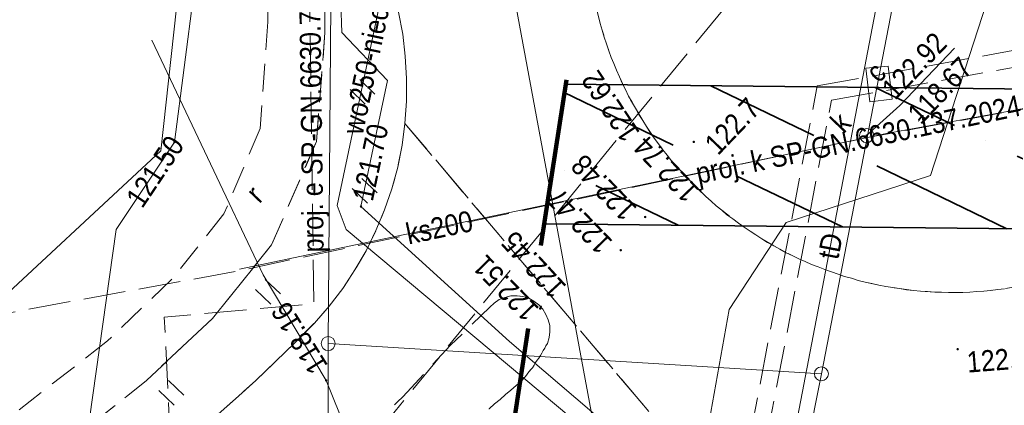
# Model space of a CAD drawing. Extents: x 0 to 6443539, y 0 to 5655063.
# Tile 30 of 64: x 6441092 to 6441127, y 5654633 to 5654646. Entities that reach past the tile are written whole.
import ezdxf
from ezdxf.enums import TextEntityAlignment as Align

# ---------------------------------------------------------------- set-up
doc = ezdxf.new("R2010")
doc.units = 0
doc.header["$MEASUREMENT"] = 0
for name, pattern in [('1.0_0.5', [1.5, 1, -0.5]), ('1.5_0.5', [2, 1.5, -0.5]), ('2', [0.9, 0.6, -0.3]), ('219-500', [0]), ('PRZER3-1', [4, 3, -1])]:
    doc.linetypes.add(name, pattern=pattern)
doc.layers.get('0').update_dxf_attribs({"color": 2, "linetype": 'CONTINUOUS', "lineweight": 5})
for name, color, linetype in [('202-punkt graniczny', 7, 'CONTINUOUS'), ('218-kontur użytku gruntowego', 7, 'CONTINUOUS'), ('219-działka ewidencyjna', 7, 'CONTINUOUS'), ('droga dla rowerów', 7, 'CONTINUOUS'), ('droga dla rowerów-Atr17', 7, 'CONTINUOUS'), ('jezdnia', 7, 'CONTINUOUS'), ('komora podziemna - ob. projektowany', 7, 'CONTINUOUS'), ('komora podziemna - ob. projektowany-Atr17', 7, 'CONTINUOUS'), ('krawężnik', 7, 'CONTINUOUS'), ('pikieta naturalna', 7, 'CONTINUOUS'), ('pikieta naturalna-Atr2', 7, 'CONTINUOUS'), ('pikieta sztuczna', 7, 'CONTINUOUS'), ('pikieta sztuczna-Atr2', 7, 'CONTINUOUS'), ('przewód ciepłowniczy - ob. projektowany', 7, 'CONTINUOUS'), ('przewód elektroenergetyczny podziemny', 7, 'CONTINUOUS'), ('przewód elektroenergetyczny podziemny - ob. projektowany', 7, 'CONTINUOUS'), ('przewód elektroenergetyczny podziemny - ob. projektowany-Atr1', 7, 'CONTINUOUS'), ('przewód kanalizacyjny', 7, 'CONTINUOUS'), ('przewód kanalizacyjny - ob. projektowany', 7, 'CONTINUOUS'), ('przewód kanalizacyjny - ob. projektowany-Atr1', 7, 'CONTINUOUS'), ('przewód kanalizacyjny-Atr1', 7, 'CONTINUOUS'), ('przewód telekomunikacyjny podziemny', 7, 'CONTINUOUS'), ('przewód telekomunikacyjny podziemny-Atr1', 7, 'CONTINUOUS'), ('przewód wodociągowy', 7, 'CONTINUOUS'), ('przewód wodociągowy-Atr1', 7, 'CONTINUOUS'), ('rzedna', 7, 'CONTINUOUS'), ('rzedna-Atr2', 7, 'CONTINUOUS'), ('rzedna-Atr3', 7, 'CONTINUOUS'), ('trawnik', 7, 'CONTINUOUS'), ('właz do komory lub kanału - okrągły', 7, 'CONTINUOUS'), ('właz do komory lub kanału - okrągły-Atr17', 7, 'CONTINUOUS'), ('Zakres', 7, 'CONTINUOUS')]:
    doc.layers.add(name, color=color, linetype=linetype)
doc.layers.add('z - MPZT', color=121, linetype='PRZER3-1', lineweight=18)
doc.styles.add('MapaZas', font='geodezja.shx', dxfattribs={"width": 0.9})

# ---------------------------------------------------------------- blocks, each defined once
blk = doc.blocks.new('202')
at = {"color": 0, "linetype": 'Continuous', "lineweight": 0}
blk.add_circle((0, 0), 0.25, dxfattribs=at)
blk = doc.blocks.new('PW01')
at = {"linetype": 'Continuous', "lineweight": 13}
h = blk.add_hatch(color=0, dxfattribs=at)
edge = h.paths.add_edge_path()
edge.add_arc((0, 0), 0.045, 0, 360)
blk = doc.blocks.new('US22')
at = {"color": 0, "linetype": 'Continuous', "lineweight": 13}
blk.add_circle((0, 0), 0.25, dxfattribs=at)
blk = doc.blocks.new('TU04')
at = {"color": 0, "linetype": 'Continuous', "lineweight": 13}
for p, q in [((0, 0), (0, 0.75)), ((0.5, 0), (0.5, 0.75))]:
    blk.add_line(p, q, dxfattribs=at)

msp = doc.modelspace()

# ---------------------------------------------------------------- hatches: boundary and pattern name
at = {"layer": 'z - MPZT', "linetype": 'Continuous', "lineweight": 35}
h = msp.add_hatch(dxfattribs=at)
h.set_pattern_fill('ANSI36', color=0, scale=20, angle=109.2412)
h.set_pattern_definition([(154.241157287, (6070863.0215, -2908402.006), (-5.0267220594, -0.35027180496), [6.25, -1.25, 0, -1.25])])
h.paths.add_polyline_path([(6441110.278, 5654639.135), (6441111.013, 5654644.128), (6441152.573, 5654643.692), (6441154.577, 5654595.076), (6441149.565, 5654595.254), (6441147.773, 5654638.742)])

# ---------------------------------------------------------------- linework, layer by layer
at = {"layer": '218-kontur użytku gruntowego', "color": 0, "linetype": 'Continuous', "lineweight": 13, "flags": 128}
for points in [[(6441102.549, 5654634.86), (6441102.799, 5654666.714)], [(6441102.799, 5654666.714), (6441102.549, 5654634.86)], [(6441098.047, 5654655.245), (6441096.564, 5654641.753)], [(6441096.564, 5654641.753), (6441089.915, 5654635.576)], [(6441120.19, 5654633.778), (6441102.549, 5654634.86)], [(6441102.549, 5654634.86), (6441120.19, 5654633.778)], [(6441117.575, 5654620.623), (6441120.19, 5654633.778)], [(6441120.19, 5654633.778), (6441117.575, 5654620.623)]]:
    msp.add_lwpolyline(points, dxfattribs=at)
at = {"layer": '219-działka ewidencyjna', "color": 0, "linetype": '219-500', "lineweight": 13, "flags": 128}
for points in [[(6441102.549, 5654634.86), (6441102.799, 5654666.714)], [(6441125.597, 5654661.705), (6441120.19, 5654633.778)], [(6441102.549, 5654634.86), (6441102.558, 5654627.9)], [(6441120.19, 5654633.778), (6441102.549, 5654634.86)], [(6441120.19, 5654633.778), (6441117.575, 5654620.623)]]:
    msp.add_lwpolyline(points, dxfattribs=at)
at = {"layer": 'droga dla rowerów', "color": 0, "linetype": '1.0_0.5', "lineweight": 13}
for points in [[(6441115.598, 5654672.96), (6441114.21, 5654671.82), (6441111.355, 5654670.082), (6441108.319, 5654667.852), (6441106.16, 5654665.655), (6441104.119, 5654662.902), (6441102.879, 5654660.739), (6441101.561, 5654657.584), (6441100.317, 5654651.673), (6441100.39, 5654646.356), (6441100.119, 5654642.545), (6441098.82, 5654639.496), (6441096.961, 5654637.165), (6441094.653, 5654634.957), (6441090.974, 5654632.084), (6441084.39, 5654628.157), (6441079.94, 5654626.243), (6441076.18, 5654625.122), (6441071.681, 5654624.223)], [(6441071.681, 5654622.173), (6441072.408, 5654622.31), (6441079.08, 5654623.827), (6441085.249, 5654626.351), (6441091.794, 5654630.164), (6441096.056, 5654633.545), (6441098.413, 5654635.76), (6441100.527, 5654638.388), (6441102.13, 5654642.086), (6441102.435, 5654645.976), (6441102.368, 5654652.007), (6441103.498, 5654656.976), (6441104.502, 5654659.586), (6441105.858, 5654661.999), (6441107.603, 5654664.356), (6441109.436, 5654666.285), (6441111.953, 5654668.249), (6441115.991, 5654670.557), (6441118.323, 5654672.63), (6441118.452, 5654672.96)]]:
    msp.add_lwpolyline(points, dxfattribs=at)
at = {"layer": 'jezdnia', "color": 0, "linetype": '1.5_0.5', "lineweight": 13, "flags": 128}
for points in [[(6441131.936, 5654660.633), (6441132.144, 5654660.489), (6441132.353, 5654660.345), (6441132.561, 5654660.201), (6441132.762, 5654660.05), (6441132.963, 5654659.898), (6441133.151, 5654659.733), (6441133.352, 5654659.581), (6441133.533, 5654659.409), (6441133.727, 5654659.236), (6441133.908, 5654659.063), (6441134.089, 5654658.89), (6441134.262, 5654658.71), (6441134.443, 5654658.523), (6441134.61, 5654658.336), (6441134.777, 5654658.148), (6441134.936, 5654657.954), (6441135.096, 5654657.759), (6441135.249, 5654657.557), (6441135.395, 5654657.348), (6441135.548, 5654657.147), (6441135.687, 5654656.93), (6441135.833, 5654656.721), (6441135.965, 5654656.512), (6441136.097, 5654656.288), (6441136.229, 5654656.079), (6441136.333, 5654655.855), (6441136.465, 5654655.632), (6441136.569, 5654655.408), (6441136.68, 5654655.177), (6441136.784, 5654654.938), (6441136.888, 5654654.714), (6441136.978, 5654654.49), (6441137.068, 5654654.237), (6441137.158, 5654654.013), (6441137.234, 5654653.76), (6441137.317, 5654653.528), (6441137.379, 5654653.289), (6441137.448, 5654653.043), (6441137.517, 5654652.797), (6441137.571, 5654652.551), (6441137.633, 5654652.297), (6441137.667, 5654652.058), (6441137.715, 5654651.804), (6441137.756, 5654651.557), (6441137.782, 5654651.31), (6441137.816, 5654651.057), (6441137.836, 5654650.802), (6441137.869, 5654650.548), (6441137.868, 5654650.301), (6441137.88, 5654650.039), (6441137.893, 5654649.792), (6441137.877, 5654649.544), (6441137.876, 5654649.283), (6441137.874, 5654649.035), (6441137.844, 5654648.787), (6441137.828, 5654648.525), (6441137.812, 5654648.277), (6441137.768, 5654648.028), (6441137.738, 5654647.78), (6441137.694, 5654647.532), (6441137.65, 5654647.283), (6441137.599, 5654647.027), (6441137.548, 5654646.786), (6441137.489, 5654646.537), (6441137.424, 5654646.295), (6441137.344, 5654646.053), (6441137.279, 5654645.811), (6441137.199, 5654645.569), (6441137.112, 5654645.334), (6441137.033, 5654645.091), (6441136.932, 5654644.856), (6441136.838, 5654644.627), (6441136.737, 5654644.392), (6441136.635, 5654644.17), (6441136.52, 5654643.949), (6441136.412, 5654643.72), (6441136.289, 5654643.491), (6441136.16, 5654643.269), (6441136.037, 5654643.054), (6441135.9, 5654642.839), (6441135.778, 5654642.624), (6441135.634, 5654642.416), (6441135.49, 5654642.208), (6441135.339, 5654642.006), (6441135.201, 5654641.805), (6441135.05, 5654641.604), (6441134.884, 5654641.417), (6441134.726, 5654641.222), (6441134.553, 5654641.027), (6441134.388, 5654640.84), (6441134.215, 5654640.659), (6441134.042, 5654640.479), (6441133.855, 5654640.312), (6441133.674, 5654640.138), (6441133.112, 5654639.638), (6441132.911, 5654639.485), (6441132.716, 5654639.326), (6441132.507, 5654639.18), (6441132.089, 5654638.888), (6441131.887, 5654638.749), (6441131.663, 5654638.617), (6441131.454, 5654638.485), (6441131.252, 5654638.36), (6441131.028, 5654638.242), (6441130.804, 5654638.124), (6441130.573, 5654638.013), (6441130.349, 5654637.895), (6441130.118, 5654637.798), (6441129.417, 5654637.514), (6441129.178, 5654637.424), (6441128.708, 5654637.265), (6441127.977, 5654637.066), (6441126.991, 5654636.86), (6441126.744, 5654636.82), (6441126.497, 5654636.793), (6441126.243, 5654636.759), (6441125.997, 5654636.733), (6441125.749, 5654636.72), (6441125.495, 5654636.701), (6441124.986, 5654636.69), (6441124.738, 5654636.691), (6441124.491, 5654636.693), (6441124.243, 5654636.695), (6441123.74, 5654636.733), (6441123.485, 5654636.756), (6441122.982, 5654636.823), (6441122.499, 5654636.897), (6441121.753, 5654637.058), (6441121.504, 5654637.116), (6441121.262, 5654637.196), (6441121.02, 5654637.262), (6441120.792, 5654637.341), (6441120.55, 5654637.421), (6441120.314, 5654637.508), (6441120.072, 5654637.602), (6441119.837, 5654637.689), (6441119.615, 5654637.79), (6441119.38, 5654637.891), (6441119.165, 5654637.999), (6441118.936, 5654638.108), (6441118.707, 5654638.23), (6441118.493, 5654638.353), (6441118.056, 5654638.605), (6441117.841, 5654638.742), (6441117.64, 5654638.879), (6441117.424, 5654639.015), (6441117.223, 5654639.167), (6441117.022, 5654639.318), (6441116.626, 5654639.628), (6441116.432, 5654639.786), (6441116.244, 5654639.952), (6441116.057, 5654640.117), (6441115.696, 5654640.463), (6441115.515, 5654640.65), (6441115.341, 5654640.83), (6441115.174, 5654641.018), (6441114.827, 5654641.392), (6441114.674, 5654641.594), (6441114.514, 5654641.789), (6441114.368, 5654641.998), (6441114.215, 5654642.199), (6441113.937, 5654642.618), (6441113.798, 5654642.834), (6441113.541, 5654643.274), (6441113.291, 5654643.707), (6441113.18, 5654643.938), (6441112.965, 5654644.393), (6441112.861, 5654644.631), (6441112.764, 5654644.863), (6441112.674, 5654645.087), (6441112.584, 5654645.326), (6441112.501, 5654645.571), (6441112.349, 5654646.063), (6441112.28, 5654646.295), (6441112.157, 5654646.787), (6441112.102, 5654647.034), (6441112.061, 5654647.28), (6441112.013, 5654647.534), (6441111.972, 5654647.781), (6441111.912, 5654648.282), (6441111.859, 5654648.79), (6441111.827, 5654649.291), (6441111.828, 5654649.553), (6441111.831, 5654650.048), (6441111.856, 5654650.551), (6441111.871, 5654650.813), (6441111.894, 5654651.068), (6441111.931, 5654651.309), (6441111.961, 5654651.557), (6441112.042, 5654652.061), (6441112.086, 5654652.31), (6441112.196, 5654652.8), (6441112.261, 5654653.056), (6441112.334, 5654653.291), (6441112.399, 5654653.533), (6441112.486, 5654653.768), (6441112.652, 5654654.26), (6441112.747, 5654654.488), (6441112.833, 5654654.724), (6441112.942, 5654654.952), (6441113.036, 5654655.181), (6441113.144, 5654655.409), (6441113.266, 5654655.638), (6441113.504, 5654656.089), (6441113.627, 5654656.304), (6441113.763, 5654656.519), (6441113.9, 5654656.734), (6441114.037, 5654656.935), (6441114.174, 5654657.15), (6441114.318, 5654657.358), (6441114.469, 5654657.56), (6441114.621, 5654657.761), (6441114.8, 5654657.963), (6441114.959, 5654658.157), (6441115.124, 5654658.345), (6441115.29, 5654658.532), (6441115.643, 5654658.901), (6441115.83, 5654659.067), (6441116.01, 5654659.241), (6441116.197, 5654659.422), (6441116.392, 5654659.582), (6441116.579, 5654659.749), (6441116.774, 5654659.894), (6441116.969, 5654660.054), (6441117.178, 5654660.2), (6441117.379, 5654660.353), (6441117.596, 5654660.492), (6441117.805, 5654660.638), (6441118.021, 5654660.763), (6441118.237, 5654660.902), (6441118.685, 5654661.152), (6441118.902, 5654661.263), (6441119.133, 5654661.374), (6441119.364, 5654661.485), (6441119.595, 5654661.582), (6441119.826, 5654661.693), (6441120.296, 5654661.866), (6441120.535, 5654661.956), (6441120.773, 5654662.032), (6441121.019, 5654662.115), (6441121.258, 5654662.191), (6441121.497, 5654662.253), (6441121.736, 5654662.314), (6441121.997, 5654662.37), (6441122.243, 5654662.424), (6441122.482, 5654662.472), (6441122.743, 5654662.513), (6441122.99, 5654662.554), (6441123.237, 5654662.595), (6441123.491, 5654662.614), (6441123.738, 5654662.641), (6441123.999, 5654662.653), (6441124.246, 5654662.666), (6441124.494, 5654662.678), (6441124.755, 5654662.691), (6441124.996, 5654662.682), (6441125.258, 5654662.681), (6441125.505, 5654662.679), (6441125.76, 5654662.656), (6441126.008, 5654662.64), (6441126.263, 5654662.618), (6441126.519, 5654662.581), (6441126.767, 5654662.551), (6441127.015, 5654662.521), (6441127.264, 5654662.477), (6441127.519, 5654662.426), (6441127.754, 5654662.367), (6441128.01, 5654662.316), (6441128.244, 5654662.257), (6441128.493, 5654662.185), (6441128.743, 5654662.113), (6441128.971, 5654662.033), (6441129.213, 5654661.953), (6441129.455, 5654661.873), (6441129.691, 5654661.772), (6441129.926, 5654661.686), (6441130.155, 5654661.577), (6441130.383, 5654661.483), (6441130.612, 5654661.375), (6441130.833, 5654661.26), (6441131.069, 5654661.145), (6441131.291, 5654661.015), (6441131.506, 5654660.892), (6441131.721, 5654660.756)], [(6441105.292, 5654642.727), (6441105.196, 5654641.947), (6441105.036, 5654641.159), (6441104.826, 5654640.39), (6441104.56, 5654639.635), (6441104.258, 5654638.9), (6441103.906, 5654638.171), (6441103.503, 5654637.49), (6441103.072, 5654636.823), (6441102.583, 5654636.197), (6441102.059, 5654635.592), (6441101.367, 5654634.898), (6441100.667, 5654634.225), (6441099.96, 5654633.545), (6441099.232, 5654632.885), (6441098.503, 5654632.24), (6441097.753, 5654631.601), (6441097.01, 5654630.97), (6441096.245, 5654630.359), (6441095.48, 5654629.763), (6441094.694, 5654629.173), (6441093.914, 5654628.59), (6441093.113, 5654628.014), (6441092.305, 5654627.473), (6441091.496, 5654626.932), (6441090.673, 5654626.391), (6441089.842, 5654625.885), (6441089.032, 5654625.429), (6441088.228, 5654624.98), (6441087.403, 5654624.552), (6441086.584, 5654624.131), (6441085.737, 5654623.738), (6441084.911, 5654623.352), (6441084.056, 5654622.994), (6441083.194, 5654622.643), (6441082.338, 5654622.299), (6441081.468, 5654621.983), (6441080.591, 5654621.674), (6441079.713, 5654621.394), (6441078.827, 5654621.12), (6441077.941, 5654620.874), (6441077.048, 5654620.636), (6441076.155, 5654620.411), (6441078.251, 5654613.115), (6441079.048, 5654613.238), (6441079.837, 5654613.383), (6441080.632, 5654613.535), (6441081.428, 5654613.686), (6441082.217, 5654613.859), (6441083.005, 5654614.046), (6441083.786, 5654614.239), (6441084.574, 5654614.44), (6441085.347, 5654614.655), (6441086.127, 5654614.891), (6441086.893, 5654615.127), (6441087.658, 5654615.377), (6441089.181, 5654615.912), (6441089.939, 5654616.183), (6441090.697, 5654616.483), (6441091.425, 5654616.824), (6441092.167, 5654617.165), (6441092.881, 5654617.52), (6441093.609, 5654617.89), (6441094.315, 5654618.266), (6441095.028, 5654618.663), (6441095.74, 5654619.06), (6441096.432, 5654619.464), (6441097.123, 5654619.882), (6441097.814, 5654620.315), (6441098.483, 5654620.754), (6441099.167, 5654621.193), (6441099.836, 5654621.66), (6441100.491, 5654622.113), (6441101.145, 5654622.594), (6441101.8, 5654623.074), (6441102.358, 5654623.426), (6441102.909, 5654623.77), (6441103.46, 5654624.129), (6441104.011, 5654624.487), (6441104.569, 5654624.853), (6441105.113, 5654625.204), (6441105.657, 5654625.57), (6441106.2, 5654625.949), (6441106.744, 5654626.329), (6441107.273, 5654626.708), (6441107.802, 5654627.087), (6441108.346, 5654627.467), (6441108.875, 5654627.86), (6441109.404, 5654628.254), (6441109.926, 5654628.654), (6441110.44, 5654629.047), (6441110.656, 5654629.2), (6441110.872, 5654629.354), (6441111.11, 5654629.5), (6441111.326, 5654629.639), (6441111.563, 5654629.772), (6441111.801, 5654629.904), (6441112.032, 5654630.029), (6441112.27, 5654630.134), (6441112.515, 5654630.245), (6441112.76, 5654630.342), (6441113.013, 5654630.447), (6441113.273, 5654630.53), (6441113.512, 5654630.606), (6441113.772, 5654630.675), (6441114.032, 5654630.745), (6441114.292, 5654630.814), (6441114.553, 5654630.855), (6441114.813, 5654630.91), (6441115.33, 5654630.886)], [(6441102.012, 5654629.933), (6441102.206, 5654630.107), (6441102.407, 5654630.274), (6441102.588, 5654630.447), (6441102.789, 5654630.614), (6441102.976, 5654630.795), (6441103.163, 5654630.976), (6441103.357, 5654631.15), (6441103.544, 5654631.331), (6441103.739, 5654631.505), (6441103.919, 5654631.693), (6441104.113, 5654631.866), (6441104.293, 5654632.04), (6441104.48, 5654632.221), (6441104.66, 5654632.409), (6441104.847, 5654632.59), (6441105.027, 5654632.777), (6441105.214, 5654632.958), (6441106.928, 5654634.806), (6441108.334, 5654636.159), (6441108.487, 5654636.304), (6441108.668, 5654636.435), (6441108.871, 5654636.503), (6441109.082, 5654636.564), (6441109.294, 5654636.569), (6441109.514, 5654636.538), (6441109.721, 5654636.479), (6441109.9, 5654636.377), (6441110.079, 5654636.246), (6441110.224, 5654636.094), (6441110.334, 5654635.905), (6441110.423, 5654635.709), (6441110.477, 5654635.505), (6441110.475, 5654635.286), (6441110.451, 5654635.073), (6441110.392, 5654634.867), (6441110.337, 5654634.781), (6441110.297, 5654634.695), (6441110.242, 5654634.609), (6441110.195, 5654634.516), (6441110.14, 5654634.43), (6441110.085, 5654634.344), (6441110.023, 5654634.265), (6441109.968, 5654634.179), (6441109.914, 5654634.093), (6441109.852, 5654633.999), (6441109.79, 5654633.92), (6441109.721, 5654633.848), (6441109.666, 5654633.762), (6441109.604, 5654633.683), (6441109.535, 5654633.611), (6441109.473, 5654633.532), (6441109.272, 5654633.365), (6441109.084, 5654633.198), (6441108.89, 5654633.038), (6441108.696, 5654632.864), (6441108.501, 5654632.704), (6441108.307, 5654632.53), (6441108.105, 5654632.363), (6441107.918, 5654632.196), (6441107.724, 5654632.023), (6441107.515, 5654631.862), (6441107.328, 5654631.696), (6441107.119, 5654631.536), (6441106.925, 5654631.362), (6441106.723, 5654631.209), (6441106.529, 5654631.035), (6441106.32, 5654630.875), (6441106.125, 5654630.715), (6441105.917, 5654630.555), (6441105.729, 5654630.388), (6441105.52, 5654630.228), (6441105.319, 5654630.061), (6441105.124, 5654629.901), (6441104.916, 5654629.741), (6441104.721, 5654629.595), (6441104.512, 5654629.435), (6441104.311, 5654629.268), (6441104.109, 5654629.115), (6441103.9, 5654628.955), (6441103.698, 5654628.802), (6441103.49, 5654628.642), (6441103.288, 5654628.489), (6441103.079, 5654628.329), (6441102.877, 5654628.176), (6441102.669, 5654628.016), (6441102.467, 5654627.863), (6441102.251, 5654627.71), (6441102.049, 5654627.557), (6441101.84, 5654627.397), (6441101.639, 5654627.244), (6441101.422, 5654627.105), (6441101.22, 5654626.952), (6441101.011, 5654626.806), (6441100.803, 5654626.646), (6441100.594, 5654626.5), (6441100.378, 5654626.347), (6441100.176, 5654626.194), (6441100.022, 5654626.134), (6441099.867, 5654626.088), (6441099.705, 5654626.077), (6441099.555, 5654626.11), (6441099.391, 5654626.17), (6441099.249, 5654626.237), (6441099.133, 5654626.348), (6441099.031, 5654626.473), (6441098.943, 5654626.613), (6441098.905, 5654626.76), (6441098.887, 5654626.93), (6441098.898, 5654627.086), (6441098.93, 5654627.249), (6441099.004, 5654627.385), (6441099.101, 5654627.514), (6441099.211, 5654627.63), (6441099.42, 5654627.79), (6441099.622, 5654627.943), (6441099.831, 5654628.103), (6441100.032, 5654628.27), (6441100.233, 5654628.437), (6441100.428, 5654628.597), (6441100.63, 5654628.764), (6441100.838, 5654628.924), (6441101.033, 5654629.098), (6441101.234, 5654629.265), (6441101.429, 5654629.425), (6441101.817, 5654629.759)]]:
    msp.add_lwpolyline(points, close=True, dxfattribs=at)
at = {"layer": 'jezdnia', "color": 0, "linetype": '1.5_0.5', "lineweight": 13}
msp.add_lwpolyline([(6441105.065, 5654646.697), (6441105.216, 5654645.916), (6441105.304, 5654645.125), (6441105.356, 5654644.327), (6441105.353, 5654643.528), (6441105.292, 5654642.727), (6441115.33, 5654630.886), (6441115.841, 5654630.812), (6441116.339, 5654630.681), (6441116.824, 5654630.508), (6441117.274, 5654630.284), (6441117.719, 5654630.011), (6441133.01, 5654630.986)], dxfattribs=at)
at = {"layer": 'komora podziemna - ob. projektowany', "color": 0, "linetype": 'Continuous', "lineweight": 13, "flags": 128}
msp.add_lwpolyline([(6441121.785, 5654644.697), (6441122.583, 5654644.778), (6441122.722, 5654643.593), (6441121.925, 5654643.498)], close=True, dxfattribs=at)
at = {"layer": 'krawężnik', "color": 0, "linetype": 'Continuous', "lineweight": 13, "flags": 128}
for points in [[(6441112.219, 5654646.534), (6441112.28, 5654646.295), (6441112.349, 5654646.063), (6441112.425, 5654645.81), (6441112.501, 5654645.571), (6441112.584, 5654645.326), (6441112.674, 5654645.087), (6441112.764, 5654644.863), (6441112.861, 5654644.631), (6441112.965, 5654644.393), (6441113.062, 5654644.162), (6441113.18, 5654643.938), (6441113.291, 5654643.707), (6441113.423, 5654643.484), (6441113.541, 5654643.274), (6441113.659, 5654643.05), (6441113.798, 5654642.834), (6441113.937, 5654642.618), (6441114.069, 5654642.408), (6441114.215, 5654642.199), (6441114.368, 5654641.998), (6441114.514, 5654641.789), (6441114.674, 5654641.594), (6441114.827, 5654641.392), (6441115.001, 5654641.198), (6441115.174, 5654641.018), (6441115.341, 5654640.83), (6441115.515, 5654640.65), (6441115.696, 5654640.463), (6441115.876, 5654640.29)], [(6441115.876, 5654640.29), (6441116.057, 5654640.117), (6441116.244, 5654639.952), (6441116.432, 5654639.786), (6441116.626, 5654639.628), (6441116.814, 5654639.462), (6441117.022, 5654639.318), (6441117.223, 5654639.167), (6441117.424, 5654639.015), (6441117.64, 5654638.879), (6441117.841, 5654638.742), (6441118.056, 5654638.605), (6441118.264, 5654638.475), (6441118.493, 5654638.353), (6441118.707, 5654638.23), (6441118.936, 5654638.108), (6441119.165, 5654637.999), (6441119.38, 5654637.891), (6441119.615, 5654637.79), (6441119.837, 5654637.689), (6441120.072, 5654637.602), (6441120.314, 5654637.508), (6441120.55, 5654637.421), (6441120.792, 5654637.341), (6441121.02, 5654637.262), (6441121.262, 5654637.196), (6441121.504, 5654637.116), (6441121.753, 5654637.058), (6441121.995, 5654637.007), (6441122.243, 5654636.949), (6441122.499, 5654636.897), (6441122.74, 5654636.86), (6441122.982, 5654636.823), (6441123.237, 5654636.786), (6441123.485, 5654636.756), (6441123.74, 5654636.733), (6441123.988, 5654636.718), (6441124.243, 5654636.695), (6441124.491, 5654636.693), (6441124.738, 5654636.691), (6441124.986, 5654636.69), (6441125.248, 5654636.688), (6441125.495, 5654636.701), (6441125.749, 5654636.72), (6441125.997, 5654636.733), (6441126.243, 5654636.759), (6441126.497, 5654636.793), (6441126.744, 5654636.82)], [(6441108.334, 5654636.159), (6441108.487, 5654636.304), (6441108.668, 5654636.435), (6441108.871, 5654636.503), (6441109.082, 5654636.564), (6441109.294, 5654636.569), (6441109.514, 5654636.538), (6441109.721, 5654636.479), (6441109.9, 5654636.377), (6441110.079, 5654636.246), (6441110.224, 5654636.094), (6441110.334, 5654635.905), (6441110.423, 5654635.709), (6441110.477, 5654635.505), (6441110.475, 5654635.286), (6441110.451, 5654635.073), (6441110.392, 5654634.867)], [(6441110.392, 5654634.867), (6441110.337, 5654634.781), (6441110.297, 5654634.695), (6441110.242, 5654634.609), (6441110.195, 5654634.516), (6441110.14, 5654634.43), (6441110.085, 5654634.344), (6441110.023, 5654634.265), (6441109.968, 5654634.179), (6441109.914, 5654634.093), (6441109.852, 5654633.999), (6441109.79, 5654633.92), (6441109.721, 5654633.848), (6441109.666, 5654633.762), (6441109.604, 5654633.683), (6441109.535, 5654633.611), (6441109.473, 5654633.532)], [(6441108.307, 5654632.53), (6441108.501, 5654632.704), (6441108.696, 5654632.864), (6441108.89, 5654633.038), (6441109.084, 5654633.198), (6441109.272, 5654633.365), (6441109.473, 5654633.532)]]:
    msp.add_lwpolyline(points, dxfattribs=at)
at = {"layer": 'przewód ciepłowniczy - ob. projektowany', "color": 0, "linetype": '1.5_0.5', "lineweight": 13}
for points in [[(6441115.354, 5654619.662), (6441120.045, 5654644.066), (6441145.83, 5654648.726), (6441148.734, 5654649.532), (6441142.288, 5654672.96)], [(6441115.951, 5654619.548), (6441120.551, 5654643.553), (6441145.942, 5654648.135), (6441149.464, 5654649.109), (6441142.904, 5654672.96)]]:
    msp.add_lwpolyline(points, dxfattribs=at)
at = {"layer": 'przewód elektroenergetyczny podziemny', "color": 0, "linetype": 'Continuous', "lineweight": 13}
for points in [[(6441119.151, 5654672.96), (6441118.568, 5654671.094), (6441116.503, 5654669.139), (6441113.132, 5654667.051), (6441105.181, 5654659.919), (6441102.895, 5654659.99), (6441100.246, 5654657.888), (6441098.434, 5654652.742), (6441097.053, 5654642.061), (6441094.963, 5654638.939), (6441093.898, 5654631.32), (6441087.988, 5654626.941), (6441086.05, 5654624.975), (6441080.164, 5654622.429), (6441071.681, 5654621.288)], [(6441115.085, 5654611.516), (6441114.755, 5654613.354), (6441112.174, 5654631.277), (6441109.173, 5654647.402), (6441109.767, 5654672.96)], [(6441146.054, 5654672.96), (6441139.667, 5654669.083), (6441131.503, 5654663.637), (6441124.089, 5654640.871), (6441118.934, 5654639.19), (6441116.894, 5654636.076), (6441112.541, 5654611.736)]]:
    msp.add_lwpolyline(points, dxfattribs=at)
at = {"layer": 'przewód elektroenergetyczny podziemny', "color": 0, "linetype": 'Continuous', "lineweight": 13, "flags": 128}
msp.add_lwpolyline([(6441115.006, 5654629.839), (6441109.04, 5654634.93), (6441103.723, 5654639.758), (6441104.672, 5654644.263), (6441103.043, 5654645.975), (6441102.925, 5654649.134), (6441103.069, 5654652.624), (6441103.115, 5654657.689), (6441103.24, 5654662.345), (6441108.485, 5654665.422), (6441112.318, 5654667.747), (6441113.864, 5654668.87)], dxfattribs=at)
at = {"layer": 'przewód elektroenergetyczny podziemny - ob. projektowany', "color": 0, "linetype": '1.5_0.5', "lineweight": 13, "flags": 128}
msp.add_lwpolyline([(6441106.067, 5654592.931), (6441106.045, 5654593.617), (6441098.674, 5654593.365), (6441097.759, 5654614.012), (6441096.686, 5654635.808), (6441102.037, 5654636.277), (6441101.82, 5654651.84), (6441101.962, 5654652.133), (6441102.269, 5654652.323), (6441129.643, 5654651.558), (6441148.942, 5654651.022), (6441167.991, 5654647.014), (6441168.014, 5654646.604)], dxfattribs=at)
at = {"layer": 'przewód kanalizacyjny', "color": 0, "linetype": 'Continuous', "lineweight": 13, "flags": 128}
for points in [[(6441141.403, 5654645.794), (6441122.515, 5654642.365)], [(6441122.515, 5654642.365), (6441099.372, 5654637.514)]]:
    msp.add_lwpolyline(points, dxfattribs=at)
at = {"layer": 'przewód kanalizacyjny - ob. projektowany', "color": 0, "linetype": '1.5_0.5', "lineweight": 13}
msp.add_lwpolyline([(6441071.681, 5654613.923), (6441084.036, 5654613.792), (6441086.141, 5654614.545), (6441090.383, 5654614.637), (6441122.767, 5654654.239), (6441150.089, 5654672.96)], dxfattribs=at)
at = {"layer": 'przewód kanalizacyjny - ob. projektowany', "color": 0, "linetype": '1.5_0.5', "lineweight": 13, "flags": 128}
msp.add_lwpolyline([(6441134.513, 5654644.542), (6441121.825, 5654642.223), (6441099.26, 5654637.441), (6441085.861, 5654635), (6441085.287, 5654606.004), (6441095.553, 5654605.519), (6441091.514, 5654602.588), (6441082.262, 5654602.657)], dxfattribs=at)
at = {"layer": 'przewód telekomunikacyjny podziemny', "color": 0, "linetype": 'Continuous', "lineweight": 13, "flags": 128}
msp.add_lwpolyline([(6441124.275, 5654656.131), (6441123.794, 5654655.456), (6441117.223, 5654621.223)], dxfattribs=at)
at = {"layer": 'przewód wodociągowy', "color": 0, "linetype": 'Continuous', "lineweight": 13, "flags": 128}
for points in [[(6441115.578, 5654673.002), (6441114.643, 5654671.433), (6441106.844, 5654658.59), (6441102.866, 5654639.789), (6441103.196, 5654638.934), (6441112.985, 5654630.75), (6441113.499, 5654630.203)], [(6441113.534, 5654603.433), (6441111.784, 5654607.172), (6441109.725, 5654612.786), (6441107.95, 5654618.653), (6441105.109, 5654627.022), (6441102.478, 5654633.543), (6441100.225, 5654637.32), (6441096.245, 5654645.7)]]:
    msp.add_lwpolyline(points, dxfattribs=at)
at = {"layer": 'rzedna-Atr2', "color": 0, "lineweight": 13, "flags": 128}
msp.add_lwpolyline([(6441121.809, 5654642.293), (6441122.995, 5654643.373), (6441124.947, 5654645.411)], dxfattribs=at)
at = {"layer": 'trawnik', "color": 0, "linetype": '1.0_0.5', "lineweight": 13}
for points in [[(6441118.452, 5654672.96), (6441118.323, 5654672.63), (6441115.991, 5654670.557), (6441111.953, 5654668.249), (6441109.436, 5654666.285), (6441107.603, 5654664.356), (6441105.858, 5654661.999), (6441104.502, 5654659.586), (6441103.498, 5654656.976), (6441102.368, 5654652.007), (6441102.435, 5654645.976), (6441102.13, 5654642.086), (6441100.527, 5654638.388), (6441098.413, 5654635.76), (6441096.056, 5654633.545), (6441091.794, 5654630.164), (6441085.249, 5654626.351), (6441079.08, 5654623.827), (6441072.408, 5654622.31), (6441071.681, 5654622.173)], [(6441098.503, 5654632.24), (6441099.232, 5654632.885), (6441099.96, 5654633.545), (6441100.667, 5654634.225), (6441101.367, 5654634.898), (6441102.059, 5654635.592), (6441102.583, 5654636.197), (6441103.072, 5654636.823), (6441103.503, 5654637.49), (6441103.906, 5654638.171), (6441104.258, 5654638.9), (6441104.56, 5654639.635), (6441104.826, 5654640.39), (6441105.036, 5654641.159), (6441105.196, 5654641.947), (6441105.292, 5654642.727), (6441105.353, 5654643.528), (6441105.356, 5654644.327), (6441105.304, 5654645.125), (6441105.216, 5654645.916), (6441105.065, 5654646.697)]]:
    msp.add_lwpolyline(points, dxfattribs=at)
at = {"layer": 'z - MPZT', "color": 0, "linetype": 'Continuous', "lineweight": 35}
msp.add_lwpolyline([(6441110.278, 5654639.135), (6441111.013, 5654644.128), (6441152.573, 5654643.692), (6441154.577, 5654595.076), (6441149.565, 5654595.254), (6441147.773, 5654638.742), (6441110.278, 5654639.135)], dxfattribs=at)
at = {"layer": 'Zakres', "color": 221, "linetype": '2', "lineweight": 100, "ltscale": 10, "flags": 128}
msp.add_lwpolyline([(6441115.162, 5654670.978), (6441103.796, 5654596.878), (6441245.253, 5654591.859), (6441257.171, 5654646.365), (6441175.823, 5654646.59), (6441180.089, 5654668.395)], close=True, dxfattribs=at)

# ---------------------------------------------------------------- block references
at = {"layer": '202-punkt graniczny', "color": 0, "linetype": 'Continuous', "lineweight": 13, "rotation": 46.24115728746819}
for p in [(6441102.549, 5654634.86), (6441120.19, 5654633.778)]:
    msp.add_blockref('202', p, dxfattribs=at)
at = {"layer": 'pikieta naturalna', "color": 0, "linetype": 'Continuous', "lineweight": 13, "rotation": 46.24115728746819}
msp.add_blockref('PW01', (6441115.625, 5654642.067), dxfattribs=at)
at = {"layer": 'pikieta sztuczna', "color": 0, "linetype": 'Continuous', "lineweight": 13, "rotation": 46.24115728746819}
for p in [(6441114.406, 5654641.878), (6441115.861, 5654640.347), (6441113.887, 5654639.384), (6441113.015, 5654638.198), (6441110.132, 5654636.113), (6441110.152, 5654636.177), (6441125.065, 5654634.662)]:
    msp.add_blockref('PW01', p, dxfattribs=at)
at = {"layer": 'rzedna', "color": 0, "linetype": 'Continuous', "lineweight": 13, "rotation": 46.24115728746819}
for p in [(6441121.809, 5654642.293), (6441097.053, 5654642.061), (6441103.723, 5654639.758), (6441102.478, 5654633.543)]:
    msp.add_blockref('PW01', p, dxfattribs=at)
at = {"layer": 'trawnik', "color": 0, "linetype": 'Continuous', "lineweight": 13, "rotation": 46.24115728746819}
for p in [(6441103.877, 5654643.417), (6441103.953, 5654639.882), (6441100.495, 5654636.271), (6441097.037, 5654632.66)]:
    msp.add_blockref('TU04', p, dxfattribs=at)
at = {"layer": 'właz do komory lub kanału - okrągły', "color": 0, "linetype": 'Continuous', "lineweight": 13, "rotation": 46.24115728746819}
msp.add_blockref('US22', (6441121.809, 5654642.293), dxfattribs=at)

# ---------------------------------------------------------------- texts
at = {"layer": 'droga dla rowerów-Atr17', "color": 0, "lineweight": 13, "style": 'MapaZas', "width": 0.9}
msp.add_text('r', height=0.75, rotation=46.2412, dxfattribs=at).set_placement((6441100.086, 5654639.835))
at = {"layer": 'komora podziemna - ob. projektowany-Atr17', "color": 0, "lineweight": 13, "style": 'MapaZas', "width": 0.9}
msp.add_text('c', height=0.75, rotation=46.2412, dxfattribs=at).set_placement((6441122.25, 5654644.142))
at = {"layer": 'pikieta naturalna-Atr2', "color": 0, "lineweight": 13, "style": 'MapaZas', "width": 0.9}
msp.add_text('122.7', height=0.75, rotation=46.2412, dxfattribs=at).set_placement((6441115.951, 5654642.074), align=Align.TOP_LEFT)
at = {"layer": 'pikieta sztuczna-Atr2', "color": 0, "lineweight": 13, "style": 'MapaZas', "width": 0.9}
for s, rotation, p in [('122.62', 123.5882, (6441113.723, 5654642.394)), ('122.74', 133.6732, (6441115.861, 5654640.347)), ('122.48', 134.1082, (6441113.633, 5654639.697)), ('122.47', 134.1082, (6441112.76, 5654638.511)), ('122.45', 132.6102, (6441111.105, 5654636.912)), ('122.51', 134.4532, (6441110.132, 5654636.113)), ('122.50', 4.4192, (6441125.423, 5654633.821))]:
    msp.add_text(s, height=0.75, rotation=rotation, dxfattribs=at).set_placement(p)
at = {"layer": 'przewód elektroenergetyczny podziemny - ob. projektowany-Atr1', "color": 0, "lineweight": 13, "style": 'MapaZas', "width": 0.9}
msp.add_text('proj. e SP-GN.6630.735.2017', height=0.75, rotation=90.7982, dxfattribs=at).set_placement((6441101.932, 5654644.062), align=Align.MIDDLE_CENTER)
at = {"layer": 'przewód kanalizacyjny - ob. projektowany-Atr1', "color": 0, "lineweight": 13, "style": 'MapaZas', "width": 0.9}
msp.add_text('proj. k SP-GN.6630.137.2024', height=0.75, rotation=11.9652, dxfattribs=at).set_placement((6441115.714, 5654640.93), align=Align.MIDDLE_LEFT)
at = {"layer": 'przewód kanalizacyjny-Atr1', "color": 0, "lineweight": 13, "style": 'MapaZas', "width": 0.9}
msp.add_text('ks200', height=0.75, rotation=11.8402, dxfattribs=at).set_placement((6441106.525, 5654639.013), align=Align.MIDDLE_CENTER)
at = {"layer": 'przewód telekomunikacyjny podziemny-Atr1', "color": 0, "lineweight": 13, "style": 'MapaZas', "width": 0.9}
msp.add_text('tD', height=0.75, rotation=79.1332, dxfattribs=at).set_placement((6441120.508, 5654638.347), align=Align.MIDDLE_CENTER)
at = {"layer": 'przewód wodociągowy-Atr1', "color": 0, "lineweight": 13, "style": 'MapaZas', "width": 0.9}
msp.add_text('wo250-niecz', height=0.75, rotation=78.0512, dxfattribs=at).set_placement((6441103.938, 5654644.841), align=Align.MIDDLE_CENTER)
at = {"layer": 'rzedna-Atr2', "color": 0, "lineweight": 13, "style": 'MapaZas', "width": 0.9}
msp.add_text('122.92', height=0.75, rotation=46.2412, dxfattribs=at).set_placement((6441122.99, 5654643.378), align=Align.BOTTOM_LEFT)
for s, rotation, p in [('121.70', 78.1012, (6441103.774, 5654639.986)), ('121.50', 56.2012, (6441095.587, 5654639.865)), ('118.16', 121.8422, (6441102.245, 5654633.877))]:
    msp.add_text(s, height=0.75, rotation=rotation, dxfattribs=at).set_placement(p, align=Align.MIDDLE_LEFT)
at = {"layer": 'rzedna-Atr3', "color": 0, "lineweight": 13, "style": 'MapaZas', "width": 0.9}
msp.add_text('118.67', height=0.75, rotation=46.2412, dxfattribs=at).set_placement((6441123.91, 5654642.496), align=Align.BOTTOM_LEFT)
at = {"layer": 'właz do komory lub kanału - okrągły-Atr17', "color": 0, "lineweight": 13, "style": 'MapaZas', "width": 0.9}
msp.add_text('k', height=0.75, rotation=46.2412, dxfattribs=at).set_placement((6441120.988, 5654642.346))

doc.saveas('drawing.dxf')
